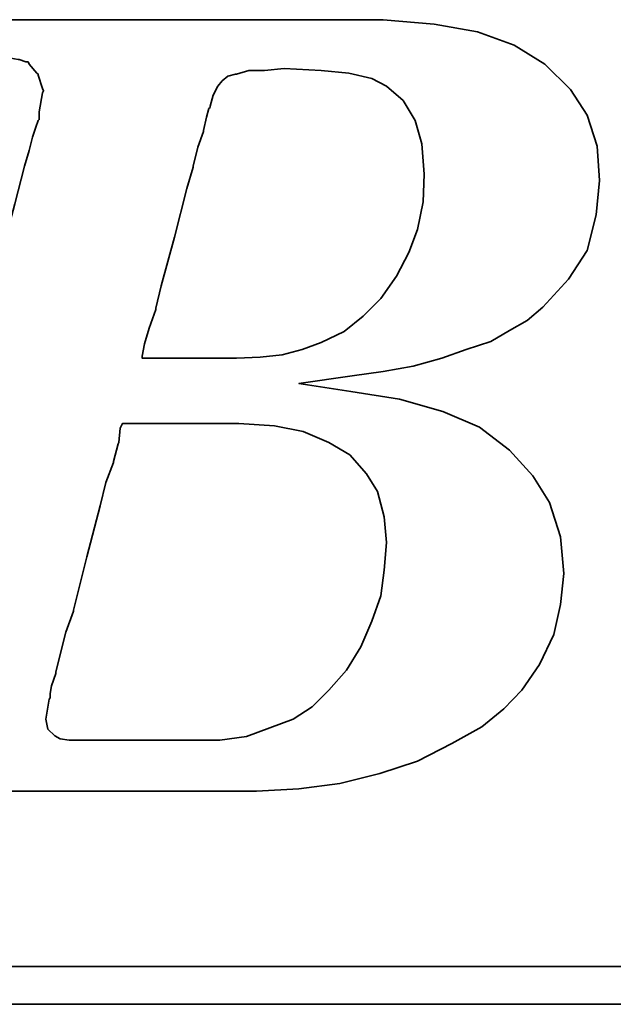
# Model space of a CAD drawing. Extents: x 36 to 522, y 52 to 427.
# Tile 30 of 48: x 202.18 to 204, y 117.96 to 120.99. Entities that reach past the tile are written whole.
import ezdxf

# ---------------------------------------------------------------- set-up
doc = ezdxf.new("R2010")
doc.units = 0
doc.header["$LTSCALE"] = 3
doc.header["$MEASUREMENT"] = 0
doc.layers.add('DIM', color=4, linetype='CONTINUOUS')
doc.layers.add('layer 1', color=7, linetype='CONTINUOUS')

# ---------------------------------------------------------------- blocks, each defined once
blk = doc.blocks.new('TBI MOTION logo(完整正式版)')
at = {"layer": 'layer 1', "color": 22, "lineweight": 35}
for points, knots in [([(-64.65375, -6.86375), (-64.65375, -6.86375), (-64.84375, -7.29625), (-64.84375, -7.29625), (-64.84375, -7.29625), (-64.84375, -7.29625), (-64.86875, -7.34375), (-64.86875, -7.34375), (-64.86875, -7.34375), (-64.86875, -7.34375), (-64.86875, -7.36875), (-64.86875, -7.36875), (-64.86875, -7.36875), (-64.86875, -7.36875), (-65.15375, -7.65375), (-65.15375, -7.65375), (-65.15375, -7.65375), (-65.15375, -7.65375), (-65.17875, -7.65375), (-65.17875, -7.65375), (-65.17875, -7.65375), (-65.17875, -7.65375), (-65.20375, -7.67875), (-65.20375, -7.67875), (-65.20375, -7.67875), (-65.20375, -7.67875), (-65.58875, -7.87125), (-65.58875, -7.87125), (-65.58875, -7.87125), (-65.58875, -7.87125), (-65.63375, -7.87125), (-65.63375, -7.87125), (-65.63375, -7.87125), (-65.63375, -7.87125), (-65.65875, -7.89375), (-65.65875, -7.89375), (-65.65875, -7.89375), (-65.65875, -7.89375), (-66.09375, -7.94375), (-66.09375, -7.94375), (-66.09375, -7.94375), (-66.09375, -7.94375), (-66.11375, -7.94375), (-66.11375, -7.94375), (-66.11375, -7.94375), (-66.11375, -7.94375), (-66.16375, -7.94375), (-66.16375, -7.94375), (-66.16375, -7.94375), (-66.16375, -7.94375), (-66.30875, -7.94375), (-66.30875, -7.94375), (-66.30875, -7.94375), (-66.30875, -7.94375), (-66.69375, -7.94375), (-66.69375, -7.94375), (-66.69375, -7.94375), (-66.69375, -7.94375), (-67.07375, -7.94375), (-67.07375, -7.94375), (-67.07375, -7.94375), (-67.07375, -7.94375), (-67.12375, -7.94375), (-67.12375, -7.94375), (-67.12375, -7.94375), (-67.12375, -7.94375), (-67.12375, -7.96625), (-67.12375, -7.96625), (-67.12375, -7.96625), (-67.12375, -7.96625), (-67.14875, -7.99125), (-67.14875, -7.99125), (-67.14875, -7.99125), (-67.14875, -7.99125), (-67.24375, -8.34875), (-67.24375, -8.34875), (-67.24375, -8.34875), (-67.24375, -8.34875), (-67.31375, -8.68625), (-67.31375, -8.68625), (-67.31375, -8.68625), (-67.31375, -8.68625), (-67.26875, -8.68625), (-67.26875, -8.68625), (-67.26875, -8.68625), (-67.26875, -8.68625), (-67.07375, -8.68625), (-67.07375, -8.68625), (-67.07375, -8.68625), (-67.07375, -8.68625), (-66.54875, -8.68625), (-66.54875, -8.68625), (-66.54875, -8.68625), (-66.54875, -8.68625), (-65.82625, -8.68625), (-65.82625, -8.68625), (-65.82625, -8.68625), (-65.82625, -8.68625), (-65.01375, -8.68625), (-65.01375, -8.68625), (-65.01375, -8.68625), (-65.01375, -8.68625), (-64.05375, -8.68625), (-64.05375, -8.68625), (-64.05375, -8.68625), (-64.05375, -8.68625), (-62.08375, -8.68625), (-62.08375, -8.68625), (-62.08375, -8.68625), (-62.08375, -8.68625), (-60.06875, -8.68625), (-60.06875, -8.68625), (-60.06875, -8.68625), (-60.06875, -8.68625), (-59.10875, -8.68625), (-59.10875, -8.68625), (-59.10875, -8.68625), (-59.10875, -8.68625), (-58.29375, -8.68625), (-58.29375, -8.68625), (-58.29375, -8.68625), (-58.29375, -8.68625), (-57.57375, -8.68625), (-57.57375, -8.68625), (-57.57375, -8.68625), (-57.57375, -8.68625), (-57.04875, -8.68625), (-57.04875, -8.68625), (-57.04875, -8.68625), (-57.04875, -8.68625), (-56.85375, -8.68625), (-56.85375, -8.68625), (-56.85375, -8.68625), (-56.85375, -8.68625), (-56.70875, -8.68625), (-56.70875, -8.68625), (-56.70875, -8.68625), (-56.70875, -8.68625), (-56.61375, -8.68625), (-56.61375, -8.68625), (-56.61375, -8.68625), (-56.61375, -8.68625), (-56.56875, -8.68625), (-56.56875, -8.68625), (-56.56875, -8.68625), (-56.56875, -8.68625), (-55.65375, -8.63875), (-55.65375, -8.63875), (-55.65375, -8.63875), (-55.65375, -8.63875), (-54.76875, -8.51875), (-54.76875, -8.51875), (-54.76875, -8.51875), (-54.76875, -8.51875), (-53.90375, -8.30375), (-53.90375, -8.30375), (-53.90375, -8.30375), (-53.90375, -8.30375), (-53.08875, -8.03875), (-53.08875, -8.03875), (-53.08875, -8.03875), (-53.08875, -8.03875), (-52.34375, -7.65375), (-52.34375, -7.65375), (-52.34375, -7.65375), (-52.34375, -7.65375), (-51.69875, -7.29625), (-51.69875, -7.29625), (-51.69875, -7.29625), (-51.69875, -7.29625), (-51.21875, -6.91125), (-51.21875, -6.91125), (-51.21875, -6.91125), (-51.21875, -6.91125), (-50.83375, -6.50375), (-50.83375, -6.50375), (-50.83375, -6.50375), (-50.83375, -6.50375), (-50.44875, -5.94875), (-50.44875, -5.94875), (-50.44875, -5.94875), (-50.44875, -5.94875), (-50.13875, -5.30375), (-50.13875, -5.30375), (-50.13875, -5.30375), (-50.13875, -5.30375), (-49.99375, -4.65375), (-49.99375, -4.65375), (-49.99375, -4.65375), (-49.99375, -4.65375), (-49.92375, -3.98375), (-49.92375, -3.98375), (-49.92375, -3.98375), (-49.92375, -3.98375), (-49.99375, -3.19374), (-49.99375, -3.19374), (-49.99375, -3.19374), (-49.99375, -3.19374), (-50.23374, -2.44874), (-50.23374, -2.44874), (-50.23374, -2.44874), (-50.23374, -2.44874), (-50.59375, -1.87374), (-50.59375, -1.87374), (-50.59375, -1.87374), (-50.59375, -1.87374), (-51.09875, -1.31874), (-51.09875, -1.31874), (-51.09875, -1.31874), (-51.09875, -1.31874), (-51.74375, -0.81875), (-51.74375, -0.81875), (-51.74375, -0.81875), (-51.74375, -0.81875), (-52.53875, -0.48125), (-52.53875, -0.48125), (-52.53875, -0.48125), (-52.53875, -0.48125), (-53.47375, -0.21875), (-53.47375, -0.21875), (-53.47375, -0.21875), (-53.47375, -0.21875), (-54.52875, -0.04874), (-54.52875, -0.04874), (-54.52875, -0.04874), (-54.52875, -0.04874), (-55.65375, 0.12125), (-55.65375, 0.12125), (-55.65375, 0.12125), (-55.65375, 0.12125), (-54.50375, 0.28624), (-54.50375, 0.28624), (-54.50375, 0.28624), (-54.50375, 0.28624), (-53.83375, 0.38124), (-53.83375, 0.38124), (-53.83375, 0.38124), (-53.83375, 0.38124), (-53.18375, 0.50125), (-53.18375, 0.50125), (-53.18375, 0.50125), (-53.18375, 0.50125), (-52.55875, 0.66874), (-52.55875, 0.66874), (-52.55875, 0.66874), (-52.55875, 0.66874), (-52.03375, 0.86124), (-52.03375, 0.86124), (-52.03375, 0.86124), (-52.03375, 0.86124), (-51.50374, 1.03124), (-51.50374, 1.03124), (-51.50374, 1.03124), (-51.50374, 1.03124), (-51.09875, 1.27125), (-51.09875, 1.27125), (-51.09875, 1.27125), (-51.09875, 1.27125), (-50.71375, 1.48624), (-50.71375, 1.48624), (-50.71375, 1.48624), (-50.71375, 1.48624), (-50.37625, 1.77625), (-50.37625, 1.77625), (-50.37625, 1.77625), (-50.37625, 1.77625), (-49.82375, 2.37625), (-49.82375, 2.37625), (-49.82375, 2.37625), (-49.82375, 2.37625), (-49.41875, 2.99625), (-49.41875, 2.99625), (-49.41875, 2.99625), (-49.41875, 2.99625), (-49.22375, 3.76625), (-49.22375, 3.76625), (-49.22375, 3.76625), (-49.22375, 3.76625), (-49.15375, 4.50874), (-49.15375, 4.50874), (-49.15375, 4.50874), (-49.15375, 4.50874), (-49.20375, 5.25125), (-49.20375, 5.25125), (-49.20375, 5.25125), (-49.20375, 5.25125), (-49.41875, 5.92625), (-49.41875, 5.92625), (-49.41875, 5.92625), (-49.41875, 5.92625), (-49.77875, 6.47625), (-49.77875, 6.47625), (-49.77875, 6.47625), (-49.77875, 6.47625), (-50.33125, 7.02624), (-50.33125, 7.02624), (-50.33125, 7.02624), (-50.33125, 7.02624), (-51.00125, 7.43625), (-51.00125, 7.43625), (-51.00125, 7.43625), (-51.00125, 7.43625), (-51.79375, 7.72625), (-51.79375, 7.72625), (-51.79375, 7.72625), (-51.79375, 7.72625), (-52.72875, 7.89124), (-52.72875, 7.89124), (-52.72875, 7.89124), (-52.72875, 7.89124), (-53.83375, 7.98625), (-53.83375, 7.98625), (-53.83375, 7.98625), (-53.83375, 7.98625), (-53.92875, 7.98625), (-53.92875, 7.98625), (-53.92875, 7.98625), (-53.92875, 7.98625), (-54.26375, 7.98625), (-54.26375, 7.98625), (-54.26375, 7.98625), (-54.26375, 7.98625), (-54.74375, 7.98625), (-54.74375, 7.98625), (-54.74375, 7.98625), (-54.74375, 7.98625), (-55.36875, 7.98625), (-55.36875, 7.98625), (-55.36875, 7.98625), (-55.36875, 7.98625), (-56.13375, 7.98625), (-56.13375, 7.98625), (-56.13375, 7.98625), (-56.13375, 7.98625), (-56.94875, 7.98625), (-56.94875, 7.98625), (-56.94875, 7.98625), (-56.94875, 7.98625), (-58.77625, 7.98625), (-58.77625, 7.98625), (-58.77625, 7.98625), (-58.77625, 7.98625), (-60.59875, 7.98625), (-60.59875, 7.98625), (-60.59875, 7.98625), (-60.59875, 7.98625), (-61.41375, 7.98625), (-61.41375, 7.98625), (-61.41375, 7.98625), (-61.41375, 7.98625), (-62.17875, 7.98625), (-62.17875, 7.98625), (-62.17875, 7.98625), (-62.17875, 7.98625), (-62.80375, 7.98625), (-62.80375, 7.98625), (-62.80375, 7.98625), (-62.80375, 7.98625), (-63.30625, 7.98625), (-63.30625, 7.98625), (-63.30625, 7.98625), (-63.30625, 7.98625), (-63.57375, 7.98625), (-63.57375, 7.98625), (-63.57375, 7.98625), (-63.57375, 7.98625), (-63.57375, 7.96375), (-63.57375, 7.96375), (-63.57375, 7.96375), (-63.57375, 7.96375), (-63.59875, 7.94125), (-63.59875, 7.94125), (-63.59875, 7.94125), (-63.59875, 7.94125), (-63.69375, 7.55625), (-63.69375, 7.55625), (-63.69375, 7.55625), (-63.69375, 7.55625), (-63.76375, 7.24624), (-63.76375, 7.24624), (-63.76375, 7.24624), (-63.76375, 7.24624), (-63.23875, 7.24624), (-63.23875, 7.24624), (-63.23875, 7.24624), (-63.23875, 7.24624), (-62.75875, 7.24624), (-62.75875, 7.24624), (-62.75875, 7.24624), (-62.75875, 7.24624), (-62.61125, 7.24624), (-62.61125, 7.24624), (-62.61125, 7.24624), (-62.61125, 7.24624), (-62.56625, 7.24624), (-62.56625, 7.24624), (-62.56625, 7.24624), (-62.56625, 7.24624), (-62.22875, 7.24624), (-62.22875, 7.24624), (-62.22875, 7.24624), (-62.22875, 7.24624), (-62.20375, 7.24624), (-62.20375, 7.24624), (-62.20375, 7.24624), (-62.20375, 7.24624), (-62.17875, 7.21875), (-62.17875, 7.21875), (-62.17875, 7.21875), (-62.17875, 7.21875), (-61.96375, 7.17125), (-61.96375, 7.17125), (-61.96375, 7.17125), (-61.96375, 7.17125), (-61.72375, 7.12624), (-61.72375, 7.12624), (-61.72375, 7.12624), (-61.72375, 7.12624), (-61.70375, 7.12624), (-61.70375, 7.12624), (-61.70375, 7.12624), (-61.70375, 7.12624), (-61.55875, 7.07624), (-61.55875, 7.07624), (-61.55875, 7.07624), (-61.55875, 7.07624), (-61.50875, 7.07624), (-61.50875, 7.07624), (-61.50875, 7.07624), (-61.50875, 7.07624), (-61.48375, 7.02624), (-61.48375, 7.02624), (-61.48375, 7.02624), (-61.48375, 7.02624), (-61.31875, 6.83375), (-61.31875, 6.83375), (-61.31875, 6.83375), (-61.31875, 6.83375), (-61.29375, 6.81125), (-61.29375, 6.81125), (-61.29375, 6.81125), (-61.29375, 6.81125), (-61.29375, 6.78625), (-61.29375, 6.78625), (-61.29375, 6.78625), (-61.29375, 6.78625), (-61.19875, 6.50124), (-61.19875, 6.50124), (-61.19875, 6.50124), (-61.19875, 6.50124), (-61.17375, 6.45124), (-61.17375, 6.45124), (-61.17375, 6.45124), (-61.17375, 6.45124), (-61.19875, 6.40625), (-61.19875, 6.40625), (-61.19875, 6.40625), (-61.19875, 6.40625), (-61.26875, 5.99624), (-61.26875, 5.99624), (-61.26875, 5.99624), (-61.26875, 5.99624), (-61.26875, 5.85125), (-61.26875, 5.85125), (-61.26875, 5.85125), (-61.26875, 5.85125), (-61.26875, 5.82625), (-61.26875, 5.82625), (-61.26875, 5.82625), (-61.26875, 5.82625), (-61.29375, 5.80625), (-61.29375, 5.80625), (-61.29375, 5.80625), (-61.29375, 5.80625), (-61.34125, 5.66125), (-61.34125, 5.66125), (-61.34125, 5.66125), (-61.34125, 5.66125), (-61.41375, 5.44625), (-61.41375, 5.44625), (-61.41375, 5.44625), (-61.41375, 5.44625), (-61.48375, 5.15625), (-61.48375, 5.15625), (-61.48375, 5.15625), (-61.48375, 5.15625), (-61.58375, 4.82124), (-61.58375, 4.82124), (-61.58375, 4.82124), (-61.58375, 4.82124), (-61.79875, 4.00375), (-61.79875, 4.00375), (-61.79875, 4.00375), (-61.79875, 4.00375), (-62.05875, 2.99625), (-62.05875, 2.99625), (-62.05875, 2.99625), (-62.05875, 2.99625), (-62.34875, 1.91625), (-62.34875, 1.91625), (-62.34875, 1.91625), (-62.34875, 1.91625), (-62.97375, -0.41124), (-62.97375, -0.41124), (-62.97375, -0.41124), (-62.97375, -0.41124), (-63.59875, -2.75875), (-63.59875, -2.75875), (-63.59875, -2.75875), (-63.59875, -2.75875), (-63.88375, -3.86374), (-63.88375, -3.86374), (-63.88375, -3.86374), (-63.88375, -3.86374), (-64.14875, -4.82374), (-64.14875, -4.82374), (-64.14875, -4.82374), (-64.14875, -4.82374), (-64.36375, -5.64125), (-64.36375, -5.64125), (-64.36375, -5.64125), (-64.36375, -5.64125), (-64.43625, -5.97625), (-64.43625, -5.97625), (-64.43625, -5.97625), (-64.43625, -5.97625), (-64.50875, -6.28625), (-64.50875, -6.28625), (-64.50875, -6.28625), (-64.50875, -6.28625), (-64.50875, -6.30875), (-64.50875, -6.30875), (-64.50875, -6.30875), (-64.50875, -6.30875), (-64.57875, -6.50375), (-64.57875, -6.50375), (-64.57875, -6.50375), (-64.57875, -6.50375), (-64.62875, -6.69625), (-64.62875, -6.69625), (-64.62875, -6.69625), (-64.62875, -6.69625), (-64.62875, -6.76875), (-64.62875, -6.76875), (-64.62875, -6.76875), (-64.62875, -6.76875), (-64.62875, -6.81375), (-64.62875, -6.81375), (-64.62875, -6.81375), (-64.62875, -6.81375), (-64.62875, -6.83875), (-64.62875, -6.83875), (-64.62875, -6.83875), (-64.62875, -6.83875), (-64.65375, -6.86375), (-64.65375, -6.86375)], [0, 0, 0, 0, 0.00719424, 0.00719424, 0.00719424, 0.00719424, 0.01438849, 0.01438849, 0.01438849, 0.01438849, 0.02158273, 0.02158273, 0.02158273, 0.02158273, 0.02877698, 0.02877698, 0.02877698, 0.02877698, 0.03597122, 0.03597122, 0.03597122, 0.03597122, 0.04316547, 0.04316547, 0.04316547, 0.04316547, 0.05035971, 0.05035971, 0.05035971, 0.05035971, 0.05755396, 0.05755396, 0.05755396, 0.05755396, 0.0647482, 0.0647482, 0.0647482, 0.0647482, 0.07194245, 0.07194245, 0.07194245, 0.07194245, 0.07913669, 0.07913669, 0.07913669, 0.07913669, 0.08633094, 0.08633094, 0.08633094, 0.08633094, 0.09352518, 0.09352518, 0.09352518, 0.09352518, 0.10071942, 0.10071942, 0.10071942, 0.10071942, 0.10791367, 0.10791367, 0.10791367, 0.10791367, 0.11510791, 0.11510791, 0.11510791, 0.11510791, 0.12230216, 0.12230216, 0.12230216, 0.12230216, 0.1294964, 0.1294964, 0.1294964, 0.1294964, 0.13669065, 0.13669065, 0.13669065, 0.13669065, 0.14388489, 0.14388489, 0.14388489, 0.14388489, 0.15107914, 0.15107914, 0.15107914, 0.15107914, 0.15827338, 0.15827338, 0.15827338, 0.15827338, 0.16546763, 0.16546763, 0.16546763, 0.16546763, 0.17266187, 0.17266187, 0.17266187, 0.17266187, 0.17985612, 0.17985612, 0.17985612, 0.17985612, 0.18705036, 0.18705036, 0.18705036, 0.18705036, 0.1942446, 0.1942446, 0.1942446, 0.1942446, 0.20143885, 0.20143885, 0.20143885, 0.20143885, 0.20863309, 0.20863309, 0.20863309, 0.20863309, 0.21582734, 0.21582734, 0.21582734, 0.21582734, 0.22302158, 0.22302158, 0.22302158, 0.22302158, 0.23021583, 0.23021583, 0.23021583, 0.23021583, 0.23741007, 0.23741007, 0.23741007, 0.23741007, 0.24460432, 0.24460432, 0.24460432, 0.24460432, 0.25179856, 0.25179856, 0.25179856, 0.25179856, 0.25899281, 0.25899281, 0.25899281, 0.25899281, 0.26618705, 0.26618705, 0.26618705, 0.26618705, 0.27338129, 0.27338129, 0.27338129, 0.27338129, 0.28057554, 0.28057554, 0.28057554, 0.28057554, 0.28776978, 0.28776978, 0.28776978, 0.28776978, 0.29496403, 0.29496403, 0.29496403, 0.29496403, 0.30215827, 0.30215827, 0.30215827, 0.30215827, 0.30935252, 0.30935252, 0.30935252, 0.30935252, 0.31654676, 0.31654676, 0.31654676, 0.31654676, 0.32374101, 0.32374101, 0.32374101, 0.32374101, 0.33093525, 0.33093525, 0.33093525, 0.33093525, 0.3381295, 0.3381295, 0.3381295, 0.3381295, 0.34532374, 0.34532374, 0.34532374, 0.34532374, 0.35251799, 0.35251799, 0.35251799, 0.35251799, 0.35971223, 0.35971223, 0.35971223, 0.35971223, 0.36690647, 0.36690647, 0.36690647, 0.36690647, 0.37410072, 0.37410072, 0.37410072, 0.37410072, 0.38129496, 0.38129496, 0.38129496, 0.38129496, 0.38848921, 0.38848921, 0.38848921, 0.38848921, 0.39568345, 0.39568345, 0.39568345, 0.39568345, 0.4028777, 0.4028777, 0.4028777, 0.4028777, 0.41007194, 0.41007194, 0.41007194, 0.41007194, 0.41726619, 0.41726619, 0.41726619, 0.41726619, 0.42446043, 0.42446043, 0.42446043, 0.42446043, 0.43165468, 0.43165468, 0.43165468, 0.43165468, 0.43884892, 0.43884892, 0.43884892, 0.43884892, 0.44604317, 0.44604317, 0.44604317, 0.44604317, 0.45323741, 0.45323741, 0.45323741, 0.45323741, 0.46043165, 0.46043165, 0.46043165, 0.46043165, 0.4676259, 0.4676259, 0.4676259, 0.4676259, 0.47482014, 0.47482014, 0.47482014, 0.47482014, 0.48201439, 0.48201439, 0.48201439, 0.48201439, 0.48920863, 0.48920863, 0.48920863, 0.48920863, 0.49640288, 0.49640288, 0.49640288, 0.49640288, 0.50359712, 0.50359712, 0.50359712, 0.50359712, 0.51079137, 0.51079137, 0.51079137, 0.51079137, 0.51798561, 0.51798561, 0.51798561, 0.51798561, 0.52517986, 0.52517986, 0.52517986, 0.52517986, 0.5323741, 0.5323741, 0.5323741, 0.5323741, 0.53956835, 0.53956835, 0.53956835, 0.53956835, 0.54676259, 0.54676259, 0.54676259, 0.54676259, 0.55395683, 0.55395683, 0.55395683, 0.55395683, 0.56115108, 0.56115108, 0.56115108, 0.56115108, 0.56834532, 0.56834532, 0.56834532, 0.56834532, 0.57553957, 0.57553957, 0.57553957, 0.57553957, 0.58273381, 0.58273381, 0.58273381, 0.58273381, 0.58992806, 0.58992806, 0.58992806, 0.58992806, 0.5971223, 0.5971223, 0.5971223, 0.5971223, 0.60431655, 0.60431655, 0.60431655, 0.60431655, 0.61151079, 0.61151079, 0.61151079, 0.61151079, 0.61870504, 0.61870504, 0.61870504, 0.61870504, 0.62589928, 0.62589928, 0.62589928, 0.62589928, 0.63309353, 0.63309353, 0.63309353, 0.63309353, 0.64028777, 0.64028777, 0.64028777, 0.64028777, 0.64748201, 0.64748201, 0.64748201, 0.64748201, 0.65467626, 0.65467626, 0.65467626, 0.65467626, 0.6618705, 0.6618705, 0.6618705, 0.6618705, 0.66906475, 0.66906475, 0.66906475, 0.66906475, 0.67625899, 0.67625899, 0.67625899, 0.67625899, 0.68345324, 0.68345324, 0.68345324, 0.68345324, 0.69064748, 0.69064748, 0.69064748, 0.69064748, 0.69784173, 0.69784173, 0.69784173, 0.69784173, 0.70503597, 0.70503597, 0.70503597, 0.70503597, 0.71223022, 0.71223022, 0.71223022, 0.71223022, 0.71942446, 0.71942446, 0.71942446, 0.71942446, 0.72661871, 0.72661871, 0.72661871, 0.72661871, 0.73381295, 0.73381295, 0.73381295, 0.73381295, 0.74100719, 0.74100719, 0.74100719, 0.74100719, 0.74820144, 0.74820144, 0.74820144, 0.74820144, 0.75539568, 0.75539568, 0.75539568, 0.75539568, 0.76258993, 0.76258993, 0.76258993, 0.76258993, 0.76978417, 0.76978417, 0.76978417, 0.76978417, 0.77697842, 0.77697842, 0.77697842, 0.77697842, 0.78417266, 0.78417266, 0.78417266, 0.78417266, 0.79136691, 0.79136691, 0.79136691, 0.79136691, 0.79856115, 0.79856115, 0.79856115, 0.79856115, 0.8057554, 0.8057554, 0.8057554, 0.8057554, 0.81294964, 0.81294964, 0.81294964, 0.81294964, 0.82014388, 0.82014388, 0.82014388, 0.82014388, 0.82733813, 0.82733813, 0.82733813, 0.82733813, 0.83453237, 0.83453237, 0.83453237, 0.83453237, 0.84172662, 0.84172662, 0.84172662, 0.84172662, 0.84892086, 0.84892086, 0.84892086, 0.84892086, 0.85611511, 0.85611511, 0.85611511, 0.85611511, 0.86330935, 0.86330935, 0.86330935, 0.86330935, 0.8705036, 0.8705036, 0.8705036, 0.8705036, 0.87769784, 0.87769784, 0.87769784, 0.87769784, 0.88489209, 0.88489209, 0.88489209, 0.88489209, 0.89208633, 0.89208633, 0.89208633, 0.89208633, 0.89928058, 0.89928058, 0.89928058, 0.89928058, 0.90647482, 0.90647482, 0.90647482, 0.90647482, 0.91366906, 0.91366906, 0.91366906, 0.91366906, 0.92086331, 0.92086331, 0.92086331, 0.92086331, 0.92805755, 0.92805755, 0.92805755, 0.92805755, 0.9352518, 0.9352518, 0.9352518, 0.9352518, 0.94244604, 0.94244604, 0.94244604, 0.94244604, 0.94964029, 0.94964029, 0.94964029, 0.94964029, 0.95683453, 0.95683453, 0.95683453, 0.95683453, 0.96402878, 0.96402878, 0.96402878, 0.96402878, 0.97122302, 0.97122302, 0.97122302, 0.97122302, 0.97841727, 0.97841727, 0.97841727, 0.97841727, 0.98561151, 0.98561151, 0.98561151, 0.98561151, 0.99280576, 0.99280576, 0.99280576, 0.99280576, 1, 1, 1, 1]), ([(-57.50375, 6.35625), (-57.50375, 6.35625), (-57.57375, 6.11625), (-57.57375, 6.11625), (-57.57375, 6.11625), (-57.57375, 6.11625), (-57.57375, 6.09125), (-57.57375, 6.09125), (-57.57375, 6.09125), (-57.57375, 6.09125), (-57.59875, 6.06625), (-57.59875, 6.06625), (-57.59875, 6.06625), (-57.59875, 6.06625), (-57.64875, 5.87625), (-57.64875, 5.87625), (-57.64875, 5.87625), (-57.64875, 5.87625), (-57.71875, 5.58875), (-57.71875, 5.58875), (-57.71875, 5.58875), (-57.71875, 5.58875), (-57.71875, 5.56625), (-57.71875, 5.56625), (-57.71875, 5.56625), (-57.71875, 5.56625), (-57.83875, 5.23125), (-57.83875, 5.23125), (-57.83875, 5.23125), (-57.83875, 5.23125), (-57.93625, 4.82124), (-57.93625, 4.82124), (-57.93625, 4.82124), (-57.93625, 4.82124), (-57.93625, 4.79624), (-57.93625, 4.79624), (-57.93625, 4.79624), (-57.93625, 4.79624), (-58.07875, 4.34125), (-58.07875, 4.34125), (-58.07875, 4.34125), (-58.07875, 4.34125), (-58.34375, 3.28625), (-58.34375, 3.28625), (-58.34375, 3.28625), (-58.34375, 3.28625), (-58.62875, 2.23124), (-58.62875, 2.23124), (-58.62875, 2.23124), (-58.62875, 2.23124), (-58.74875, 1.75125), (-58.74875, 1.75125), (-58.74875, 1.75125), (-58.74875, 1.75125), (-58.74875, 1.72625), (-58.74875, 1.72625), (-58.74875, 1.72625), (-58.74875, 1.72625), (-58.89375, 1.31625), (-58.89375, 1.31625), (-58.89375, 1.31625), (-58.89375, 1.31625), (-58.98875, 0.98124), (-58.98875, 0.98124), (-58.98875, 0.98124), (-58.98875, 0.98124), (-59.03875, 0.71625), (-59.03875, 0.71625), (-59.03875, 0.71625), (-59.03875, 0.71625), (-59.03875, 0.66874), (-59.03875, 0.66874), (-59.03875, 0.66874), (-59.03875, 0.66874), (-58.91875, 0.66874), (-58.91875, 0.66874), (-58.91875, 0.66874), (-58.91875, 0.66874), (-58.53375, 0.66874), (-58.53375, 0.66874), (-58.53375, 0.66874), (-58.53375, 0.66874), (-58.10375, 0.66874), (-58.10375, 0.66874), (-58.10375, 0.66874), (-58.10375, 0.66874), (-57.66875, 0.66874), (-57.66875, 0.66874), (-57.66875, 0.66874), (-57.66875, 0.66874), (-57.33375, 0.66874), (-57.33375, 0.66874), (-57.33375, 0.66874), (-57.33375, 0.66874), (-57.09375, 0.66874), (-57.09375, 0.66874), (-57.09375, 0.66874), (-57.09375, 0.66874), (-56.99875, 0.66874), (-56.99875, 0.66874), (-56.99875, 0.66874), (-56.99875, 0.66874), (-56.49375, 0.69374), (-56.49375, 0.69374), (-56.49375, 0.69374), (-56.49375, 0.69374), (-56.01375, 0.74374), (-56.01375, 0.74374), (-56.01375, 0.74374), (-56.01375, 0.74374), (-55.58375, 0.86124), (-55.58375, 0.86124), (-55.58375, 0.86124), (-55.58375, 0.86124), (-55.17375, 1.00624), (-55.17375, 1.00624), (-55.17375, 1.00624), (-55.17375, 1.00624), (-54.67375, 1.24625), (-54.67375, 1.24625), (-54.67375, 1.24625), (-54.67375, 1.24625), (-54.26375, 1.58124), (-54.26375, 1.58124), (-54.26375, 1.58124), (-54.26375, 1.58124), (-53.87875, 1.96374), (-53.87875, 1.96374), (-53.87875, 1.96374), (-53.87875, 1.96374), (-53.54375, 2.44625), (-53.54375, 2.44625), (-53.54375, 2.44625), (-53.54375, 2.44625), (-53.27875, 2.95125), (-53.27875, 2.95125), (-53.27875, 2.95125), (-53.27875, 2.95125), (-53.08875, 3.45124), (-53.08875, 3.45124), (-53.08875, 3.45124), (-53.08875, 3.45124), (-52.96875, 4.05124), (-52.96875, 4.05124), (-52.96875, 4.05124), (-52.96875, 4.05124), (-52.94375, 4.65125), (-52.94375, 4.65125), (-52.94375, 4.65125), (-52.94375, 4.65125), (-52.99375, 5.30125), (-52.99375, 5.30125), (-52.99375, 5.30125), (-52.99375, 5.30125), (-53.13875, 5.80625), (-53.13875, 5.80625), (-53.13875, 5.80625), (-53.13875, 5.80625), (-53.39875, 6.23625), (-53.39875, 6.23625), (-53.39875, 6.23625), (-53.39875, 6.23625), (-53.75875, 6.54875), (-53.75875, 6.54875), (-53.75875, 6.54875), (-53.75875, 6.54875), (-54.07375, 6.71625), (-54.07375, 6.71625), (-54.07375, 6.71625), (-54.07375, 6.71625), (-54.57375, 6.83375), (-54.57375, 6.83375), (-54.57375, 6.83375), (-54.57375, 6.83375), (-55.17375, 6.88625), (-55.17375, 6.88625), (-55.17375, 6.88625), (-55.17375, 6.88625), (-55.96875, 6.93125), (-55.96875, 6.93125), (-55.96875, 6.93125), (-55.96875, 6.93125), (-56.39875, 6.88625), (-56.39875, 6.88625), (-56.39875, 6.88625), (-56.39875, 6.88625), (-56.42125, 6.88625), (-56.42125, 6.88625), (-56.42125, 6.88625), (-56.42125, 6.88625), (-56.73375, 6.88625), (-56.73375, 6.88625), (-56.73375, 6.88625), (-56.73375, 6.88625), (-56.99875, 6.81125), (-56.99875, 6.81125), (-56.99875, 6.81125), (-56.99875, 6.81125), (-57.02375, 6.81125), (-57.02375, 6.81125), (-57.02375, 6.81125), (-57.02375, 6.81125), (-57.18875, 6.76625), (-57.18875, 6.76625), (-57.18875, 6.76625), (-57.18875, 6.76625), (-57.30875, 6.66625), (-57.30875, 6.66625), (-57.30875, 6.66625), (-57.30875, 6.66625), (-57.40875, 6.54875), (-57.40875, 6.54875), (-57.40875, 6.54875), (-57.40875, 6.54875), (-57.50375, 6.35625), (-57.50375, 6.35625)], [0, 0, 0, 0, 0.01851852, 0.01851852, 0.01851852, 0.01851852, 0.03703704, 0.03703704, 0.03703704, 0.03703704, 0.05555556, 0.05555556, 0.05555556, 0.05555556, 0.07407407, 0.07407407, 0.07407407, 0.07407407, 0.09259259, 0.09259259, 0.09259259, 0.09259259, 0.11111111, 0.11111111, 0.11111111, 0.11111111, 0.12962963, 0.12962963, 0.12962963, 0.12962963, 0.14814815, 0.14814815, 0.14814815, 0.14814815, 0.16666667, 0.16666667, 0.16666667, 0.16666667, 0.18518519, 0.18518519, 0.18518519, 0.18518519, 0.2037037, 0.2037037, 0.2037037, 0.2037037, 0.22222222, 0.22222222, 0.22222222, 0.22222222, 0.24074074, 0.24074074, 0.24074074, 0.24074074, 0.25925926, 0.25925926, 0.25925926, 0.25925926, 0.27777778, 0.27777778, 0.27777778, 0.27777778, 0.2962963, 0.2962963, 0.2962963, 0.2962963, 0.31481481, 0.31481481, 0.31481481, 0.31481481, 0.33333333, 0.33333333, 0.33333333, 0.33333333, 0.35185185, 0.35185185, 0.35185185, 0.35185185, 0.37037037, 0.37037037, 0.37037037, 0.37037037, 0.38888889, 0.38888889, 0.38888889, 0.38888889, 0.40740741, 0.40740741, 0.40740741, 0.40740741, 0.42592593, 0.42592593, 0.42592593, 0.42592593, 0.44444444, 0.44444444, 0.44444444, 0.44444444, 0.46296296, 0.46296296, 0.46296296, 0.46296296, 0.48148148, 0.48148148, 0.48148148, 0.48148148, 0.5, 0.5, 0.5, 0.5, 0.51851852, 0.51851852, 0.51851852, 0.51851852, 0.53703704, 0.53703704, 0.53703704, 0.53703704, 0.55555556, 0.55555556, 0.55555556, 0.55555556, 0.57407407, 0.57407407, 0.57407407, 0.57407407, 0.59259259, 0.59259259, 0.59259259, 0.59259259, 0.61111111, 0.61111111, 0.61111111, 0.61111111, 0.62962963, 0.62962963, 0.62962963, 0.62962963, 0.64814815, 0.64814815, 0.64814815, 0.64814815, 0.66666667, 0.66666667, 0.66666667, 0.66666667, 0.68518519, 0.68518519, 0.68518519, 0.68518519, 0.7037037, 0.7037037, 0.7037037, 0.7037037, 0.72222222, 0.72222222, 0.72222222, 0.72222222, 0.74074074, 0.74074074, 0.74074074, 0.74074074, 0.75925926, 0.75925926, 0.75925926, 0.75925926, 0.77777778, 0.77777778, 0.77777778, 0.77777778, 0.7962963, 0.7962963, 0.7962963, 0.7962963, 0.81481481, 0.81481481, 0.81481481, 0.81481481, 0.83333333, 0.83333333, 0.83333333, 0.83333333, 0.85185185, 0.85185185, 0.85185185, 0.85185185, 0.87037037, 0.87037037, 0.87037037, 0.87037037, 0.88888889, 0.88888889, 0.88888889, 0.88888889, 0.90740741, 0.90740741, 0.90740741, 0.90740741, 0.92592593, 0.92592593, 0.92592593, 0.92592593, 0.94444444, 0.94444444, 0.94444444, 0.94444444, 0.96296296, 0.96296296, 0.96296296, 0.96296296, 0.98148148, 0.98148148, 0.98148148, 0.98148148, 1, 1, 1, 1]), ([(-61.03125, -6.57375), (-61.03125, -6.57375), (-61.03125, -6.67125), (-61.03125, -6.67125), (-61.03125, -6.67125), (-61.03125, -6.67125), (-61.05375, -6.69625), (-61.05375, -6.69625), (-61.05375, -6.69625), (-61.05375, -6.69625), (-61.12375, -7.12875), (-61.12375, -7.12875), (-61.12375, -7.12875), (-61.12375, -7.12875), (-61.07875, -7.34375), (-61.07875, -7.34375), (-61.07875, -7.34375), (-61.07875, -7.34375), (-60.93375, -7.48875), (-60.93375, -7.48875), (-60.93375, -7.48875), (-60.93375, -7.48875), (-60.81375, -7.55625), (-60.81375, -7.55625), (-60.81375, -7.55625), (-60.81375, -7.55625), (-60.62375, -7.58375), (-60.62375, -7.58375), (-60.62375, -7.58375), (-60.62375, -7.58375), (-60.30875, -7.58375), (-60.30875, -7.58375), (-60.30875, -7.58375), (-60.30875, -7.58375), (-59.97375, -7.58375), (-59.97375, -7.58375), (-59.97375, -7.58375), (-59.97375, -7.58375), (-59.87875, -7.58375), (-59.87875, -7.58375), (-59.87875, -7.58375), (-59.87875, -7.58375), (-59.63625, -7.58375), (-59.63625, -7.58375), (-59.63625, -7.58375), (-59.63625, -7.58375), (-58.96875, -7.58375), (-58.96875, -7.58375), (-58.96875, -7.58375), (-58.96875, -7.58375), (-58.29375, -7.58375), (-58.29375, -7.58375), (-58.29375, -7.58375), (-58.29375, -7.58375), (-58.05375, -7.58375), (-58.05375, -7.58375), (-58.05375, -7.58375), (-58.05375, -7.58375), (-57.98375, -7.58375), (-57.98375, -7.58375), (-57.98375, -7.58375), (-57.98375, -7.58375), (-57.35875, -7.58375), (-57.35875, -7.58375), (-57.35875, -7.58375), (-57.35875, -7.58375), (-56.78375, -7.50875), (-56.78375, -7.50875), (-56.78375, -7.50875), (-56.78375, -7.50875), (-56.27875, -7.31875), (-56.27875, -7.31875), (-56.27875, -7.31875), (-56.27875, -7.31875), (-55.77375, -7.12875), (-55.77375, -7.12875), (-55.77375, -7.12875), (-55.77375, -7.12875), (-55.36875, -6.86375), (-55.36875, -6.86375), (-55.36875, -6.86375), (-55.36875, -6.86375), (-55.00875, -6.50375), (-55.00875, -6.50375), (-55.00875, -6.50375), (-55.00875, -6.50375), (-54.62375, -6.06875), (-54.62375, -6.06875), (-54.62375, -6.06875), (-54.62375, -6.06875), (-54.31375, -5.56875), (-54.31375, -5.56875), (-54.31375, -5.56875), (-54.31375, -5.56875), (-54.07375, -5.01625), (-54.07375, -5.01625), (-54.07375, -5.01625), (-54.07375, -5.01625), (-53.87875, -4.46374), (-53.87875, -4.46374), (-53.87875, -4.46374), (-53.87875, -4.46374), (-53.80875, -3.91375), (-53.80875, -3.91375), (-53.80875, -3.91375), (-53.80875, -3.91375), (-53.75875, -3.31375), (-53.75875, -3.31375), (-53.75875, -3.31375), (-53.75875, -3.31375), (-53.80875, -2.75875), (-53.80875, -2.75875), (-53.80875, -2.75875), (-53.80875, -2.75875), (-53.95375, -2.20875), (-53.95375, -2.20875), (-53.95375, -2.20875), (-53.95375, -2.20875), (-54.19375, -1.82625), (-54.19375, -1.82625), (-54.19375, -1.82625), (-54.19375, -1.82625), (-54.55375, -1.41875), (-54.55375, -1.41875), (-54.55375, -1.41875), (-54.55375, -1.41875), (-55.00875, -1.15125), (-55.00875, -1.15125), (-55.00875, -1.15125), (-55.00875, -1.15125), (-55.56125, -0.91375), (-55.56125, -0.91375), (-55.56125, -0.91375), (-55.56125, -0.91375), (-56.18125, -0.79375), (-56.18125, -0.79375), (-56.18125, -0.79375), (-56.18125, -0.79375), (-56.94875, -0.74374), (-56.94875, -0.74374), (-56.94875, -0.74374), (-56.94875, -0.74374), (-56.99875, -0.74374), (-56.99875, -0.74374), (-56.99875, -0.74374), (-56.99875, -0.74374), (-57.09375, -0.74374), (-57.09375, -0.74374), (-57.09375, -0.74374), (-57.09375, -0.74374), (-57.38375, -0.74374), (-57.38375, -0.74374), (-57.38375, -0.74374), (-57.38375, -0.74374), (-57.76875, -0.74374), (-57.76875, -0.74374), (-57.76875, -0.74374), (-57.76875, -0.74374), (-58.24625, -0.74374), (-58.24625, -0.74374), (-58.24625, -0.74374), (-58.24625, -0.74374), (-58.72875, -0.74374), (-58.72875, -0.74374), (-58.72875, -0.74374), (-58.72875, -0.74374), (-59.20875, -0.74374), (-59.20875, -0.74374), (-59.20875, -0.74374), (-59.20875, -0.74374), (-59.46875, -0.74374), (-59.46875, -0.74374), (-59.46875, -0.74374), (-59.46875, -0.74374), (-59.51625, -0.83875), (-59.51625, -0.83875), (-59.51625, -0.83875), (-59.51625, -0.83875), (-59.54375, -1.15125), (-59.54375, -1.15125), (-59.54375, -1.15125), (-59.54375, -1.15125), (-59.56375, -1.17874), (-59.56375, -1.17874), (-59.56375, -1.17874), (-59.56375, -1.17874), (-59.66375, -1.55875), (-59.66375, -1.55875), (-59.66375, -1.55875), (-59.66375, -1.55875), (-59.66375, -1.58375), (-59.66375, -1.58375), (-59.66375, -1.58375), (-59.66375, -1.58375), (-59.82875, -2.01874), (-59.82875, -2.01874), (-59.82875, -2.01874), (-59.82875, -2.01874), (-59.94875, -2.52125), (-59.94875, -2.52125), (-59.94875, -2.52125), (-59.94875, -2.52125), (-60.23875, -3.62375), (-60.23875, -3.62375), (-60.23875, -3.62375), (-60.23875, -3.62375), (-60.52375, -4.77624), (-60.52375, -4.77624), (-60.52375, -4.77624), (-60.52375, -4.77624), (-60.52375, -4.79874), (-60.52375, -4.79874), (-60.52375, -4.79874), (-60.52375, -4.79874), (-60.69125, -5.25375), (-60.69125, -5.25375), (-60.69125, -5.25375), (-60.69125, -5.25375), (-60.81375, -5.73625), (-60.81375, -5.73625), (-60.81375, -5.73625), (-60.81375, -5.73625), (-60.90875, -6.11875), (-60.90875, -6.11875), (-60.90875, -6.11875), (-60.90875, -6.11875), (-60.90875, -6.14375), (-60.90875, -6.14375), (-60.90875, -6.14375), (-60.90875, -6.14375), (-61.00375, -6.40875), (-61.00375, -6.40875), (-61.00375, -6.40875), (-61.00375, -6.40875), (-61.03125, -6.57375), (-61.03125, -6.57375)], [0, 0, 0, 0, 0.01694915, 0.01694915, 0.01694915, 0.01694915, 0.03389831, 0.03389831, 0.03389831, 0.03389831, 0.05084746, 0.05084746, 0.05084746, 0.05084746, 0.06779661, 0.06779661, 0.06779661, 0.06779661, 0.08474576, 0.08474576, 0.08474576, 0.08474576, 0.10169492, 0.10169492, 0.10169492, 0.10169492, 0.11864407, 0.11864407, 0.11864407, 0.11864407, 0.13559322, 0.13559322, 0.13559322, 0.13559322, 0.15254237, 0.15254237, 0.15254237, 0.15254237, 0.16949153, 0.16949153, 0.16949153, 0.16949153, 0.18644068, 0.18644068, 0.18644068, 0.18644068, 0.20338983, 0.20338983, 0.20338983, 0.20338983, 0.22033898, 0.22033898, 0.22033898, 0.22033898, 0.23728814, 0.23728814, 0.23728814, 0.23728814, 0.25423729, 0.25423729, 0.25423729, 0.25423729, 0.27118644, 0.27118644, 0.27118644, 0.27118644, 0.28813559, 0.28813559, 0.28813559, 0.28813559, 0.30508475, 0.30508475, 0.30508475, 0.30508475, 0.3220339, 0.3220339, 0.3220339, 0.3220339, 0.33898305, 0.33898305, 0.33898305, 0.33898305, 0.3559322, 0.3559322, 0.3559322, 0.3559322, 0.37288136, 0.37288136, 0.37288136, 0.37288136, 0.38983051, 0.38983051, 0.38983051, 0.38983051, 0.40677966, 0.40677966, 0.40677966, 0.40677966, 0.42372881, 0.42372881, 0.42372881, 0.42372881, 0.44067797, 0.44067797, 0.44067797, 0.44067797, 0.45762712, 0.45762712, 0.45762712, 0.45762712, 0.47457627, 0.47457627, 0.47457627, 0.47457627, 0.49152542, 0.49152542, 0.49152542, 0.49152542, 0.50847458, 0.50847458, 0.50847458, 0.50847458, 0.52542373, 0.52542373, 0.52542373, 0.52542373, 0.54237288, 0.54237288, 0.54237288, 0.54237288, 0.55932203, 0.55932203, 0.55932203, 0.55932203, 0.57627119, 0.57627119, 0.57627119, 0.57627119, 0.59322034, 0.59322034, 0.59322034, 0.59322034, 0.61016949, 0.61016949, 0.61016949, 0.61016949, 0.62711864, 0.62711864, 0.62711864, 0.62711864, 0.6440678, 0.6440678, 0.6440678, 0.6440678, 0.66101695, 0.66101695, 0.66101695, 0.66101695, 0.6779661, 0.6779661, 0.6779661, 0.6779661, 0.69491525, 0.69491525, 0.69491525, 0.69491525, 0.71186441, 0.71186441, 0.71186441, 0.71186441, 0.72881356, 0.72881356, 0.72881356, 0.72881356, 0.74576271, 0.74576271, 0.74576271, 0.74576271, 0.76271186, 0.76271186, 0.76271186, 0.76271186, 0.77966102, 0.77966102, 0.77966102, 0.77966102, 0.79661017, 0.79661017, 0.79661017, 0.79661017, 0.81355932, 0.81355932, 0.81355932, 0.81355932, 0.83050847, 0.83050847, 0.83050847, 0.83050847, 0.84745763, 0.84745763, 0.84745763, 0.84745763, 0.86440678, 0.86440678, 0.86440678, 0.86440678, 0.88135593, 0.88135593, 0.88135593, 0.88135593, 0.89830508, 0.89830508, 0.89830508, 0.89830508, 0.91525424, 0.91525424, 0.91525424, 0.91525424, 0.93220339, 0.93220339, 0.93220339, 0.93220339, 0.94915254, 0.94915254, 0.94915254, 0.94915254, 0.96610169, 0.96610169, 0.96610169, 0.96610169, 0.98305085, 0.98305085, 0.98305085, 0.98305085, 1, 1, 1, 1]), ([(75.90875, -9.47875), (75.90875, -9.47875), (75.90875, -12.28625), (75.90875, -12.28625), (75.90875, -12.28625), (75.90875, -12.28625), (75.90875, -12.47875), (75.90875, -12.47875), (75.90875, -12.47875), (75.90875, -12.47875), (75.71625, -12.47875), (75.71625, -12.47875), (75.71625, -12.47875), (75.71625, -12.47875), (-88.32875, -12.47875), (-88.32875, -12.47875), (-88.32875, -12.47875), (-88.32875, -12.47875), (-88.32875, -13.29375), (-88.32875, -13.29375), (-88.32875, -13.29375), (-88.32875, -13.29375), (82.89125, -13.29375), (82.89125, -13.29375), (82.89125, -13.29375), (82.89125, -13.29375), (75.90875, -9.47875), (75.90875, -9.47875)], [0, 0, 0, 0, 0.14285714, 0.14285714, 0.14285714, 0.14285714, 0.28571429, 0.28571429, 0.28571429, 0.28571429, 0.42857143, 0.42857143, 0.42857143, 0.42857143, 0.57142857, 0.57142857, 0.57142857, 0.57142857, 0.71428571, 0.71428571, 0.71428571, 0.71428571, 0.85714286, 0.85714286, 0.85714286, 0.85714286, 1, 1, 1, 1])]:
    blk.add_open_spline(points, degree=3, knots=knots, dxfattribs=at)

msp = doc.modelspace()

# ---------------------------------------------------------------- block references
at = {"layer": 'DIM', "xscale": 0.1421549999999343, "yscale": 0.1421550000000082, "zscale": 0.142155}
msp.add_blockref('TBI MOTION logo(完整正式版)', (210.949, 119.8535), dxfattribs=at)

doc.saveas('drawing.dxf')
